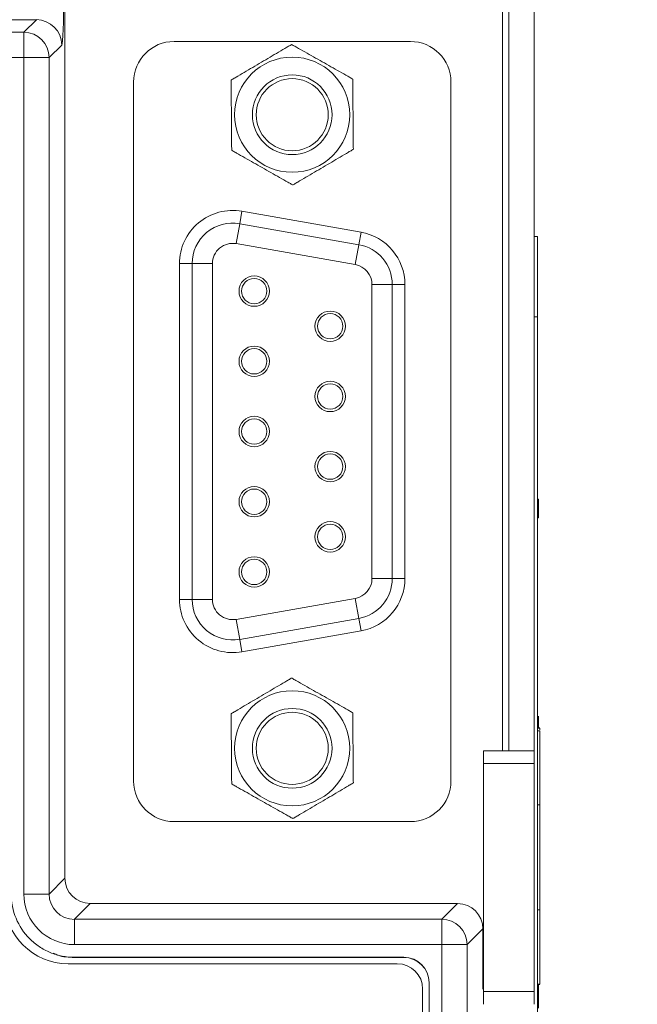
# Model space of a CAD drawing. Header units: millimetres. Extents: x 10 to 277, y 8 to 208.
# Tile 58 of 61: x 94 to 106, y 152 to 171. Entities that reach past the tile are written whole.
import ezdxf

# ---------------------------------------------------------------- set-up
doc = ezdxf.new("R2010")
doc.units = ezdxf.units.MM
doc.styles.add('SLDTEXTSTYLE0', font='TXT', dxfattribs={"width": 0.75})
doc.dimstyles.new('SLDDIMSTYLE0', dxfattribs={"dimtxt": 2.116667, "dimasz": 3, "dimexe": 0, "dimexo": 0.0625, "dimgap": 0.529167, "dimtad": 0, "dimtih": 1, "dimtoh": 1, "dimdec": 1, "dimlfac": 2, "dimrnd": 1e-09, "dimzin": 12, "dimdsep": 46, "dimtxsty": 'SLDTEXTSTYLE0', "dimsah": 1, "dimcen": 0.09, "dimadec": 0, "dimazin": 0, "dimtfac": 1, "dimtdec": 1, "dimtofl": 0, "dimtmove": 0, "dimatfit": 3, "dimfxl": 1, "dimtolj": 1, "dimtzin": 12, "dimarcsym": 0})

# ---------------------------------------------------------------- blocks, each defined once
blk = doc.blocks.new('*D8')
at = {"color": 7, "linetype": 'Continuous', "lineweight": 0}
for p, q in [((106.453, 185.781), (128.117, 185.781)), ((126.617, 185.781), (126.617, 155.145)), ((126.542, 154.893), (126.542, 152.035)), ((126.542, 154.893), (126.971, 154.893)), ((133.727, 154.893), (133.298, 154.893)), ((133.727, 154.893), (133.727, 152.035)), ((126.542, 152.035), (126.971, 152.035)), ((133.727, 152.035), (133.298, 152.035)), ((126.617, 123.081), (126.617, 151.783)), ((106.453, 123.081), (128.117, 123.081))]:
    blk.add_line(p, q, dxfattribs=at)
for points in [[(126.617, 185.781), (126.109, 182.781), (127.125, 182.781)], [(126.617, 123.081), (127.125, 126.081), (126.109, 126.081)]]:
    blk.add_solid(points, dxfattribs=at)
at = {"color": 7, "linetype": 'Continuous', "lineweight": 0, "char_height": 2.1167, "attachment_point": 1, "style": 'SLDTEXTSTYLE0'}
for s, insert in [('125.4', (118.649, 154.511)), ('4.94', (127.4, 154.511))]:
    blk.add_mtext(s, dxfattribs=dict(at, insert=insert))

msp = doc.modelspace()

# ---------------------------------------------------------------- linework, layer by layer
at = {"color": 7, "linetype": 'Continuous', "lineweight": 15}
for p, q in [((103.828, 156.931), (103.828, 180.881)), ((103.953, 180.881), (103.953, 156.931)), ((104.453, 180.881), (104.453, 156.931)), ((95.192, 179.92), (95.192, 171.055)), ((94.628, 171.355), (78.753, 171.355)), ((94.381, 171.108), (94.628, 171.355)), ((79.001, 171.108), (94.381, 171.108)), ((94.381, 170.608), (94.381, 171.108)), ((95.192, 154.419), (95.192, 171.055)), ((95.128, 170.856), (94.88, 170.608)), ((102.011, 170.926), (97.346, 170.926)), ((99.666, 170.867), (99.666, 170.867)), ((99.666, 170.867), (99.666, 170.867)), ((94.381, 170.608), (79.001, 170.608)), ((94.381, 154.107), (94.381, 170.608)), ((94.381, 170.608), (94.88, 170.608)), ((94.88, 170.608), (94.88, 154.107)), ((98.472, 170.164), (98.472, 170.164)), ((98.472, 170.164), (98.472, 170.164)), ((98.472, 170.164), (98.472, 170.164)), ((100.873, 170.184), (100.873, 170.184)), ((100.873, 170.184), (100.873, 170.184)), ((96.546, 170.126), (96.546, 156.336)), ((102.811, 156.336), (102.811, 170.126)), ((98.484, 168.777), (98.484, 168.778)), ((98.484, 168.777), (98.484, 168.778)), ((100.885, 168.798), (100.885, 168.798)), ((100.885, 168.798), (100.885, 168.798)), ((99.69, 168.095), (99.69, 168.095)), ((99.69, 168.095), (99.69, 168.095)), ((99.69, 168.095), (99.69, 168.095)), ((98.642, 167.331), (98.686, 167.577)), ((98.686, 167.577), (101.036, 167.163)), ((98.642, 167.331), (98.573, 166.937)), ((98.642, 167.331), (100.992, 166.917)), ((100.992, 166.917), (101.036, 167.163)), ((104.517, 167.081), (104.453, 167.081)), ((104.517, 167.081), (104.517, 165.493)), ((100.923, 166.523), (98.573, 166.937)), ((100.923, 166.523), (100.992, 166.917)), ((97.453, 166.543), (97.703, 166.543)), ((97.453, 159.919), (97.453, 166.543)), ((97.703, 166.543), (98.103, 166.543)), ((97.703, 159.919), (97.703, 166.543)), ((98.103, 166.543), (98.103, 159.919)), ((104.522, 166.33), (104.517, 166.33)), ((104.522, 166.33), (104.522, 166.131)), ((101.253, 166.129), (101.653, 166.129)), ((101.253, 160.333), (101.253, 166.129)), ((101.653, 166.129), (101.653, 160.333)), ((101.653, 166.129), (101.903, 166.129)), ((101.903, 166.129), (101.903, 160.333)), ((104.522, 166.131), (104.517, 166.131)), ((104.522, 166.13), (104.517, 166.13)), ((104.522, 165.931), (104.522, 166.13)), ((104.522, 165.931), (104.517, 165.931)), ((104.522, 165.93), (104.517, 165.93)), ((104.522, 165.93), (104.522, 165.731)), ((104.522, 165.731), (104.517, 165.731)), ((104.522, 165.73), (104.517, 165.73)), ((104.522, 165.531), (104.522, 165.73)), ((104.522, 165.531), (104.517, 165.531)), ((104.522, 165.53), (104.517, 165.53)), ((104.522, 165.53), (104.522, 165.331)), ((104.517, 165.493), (104.453, 165.493)), ((104.517, 165.493), (104.517, 143.268)), ((104.522, 165.331), (104.517, 165.331)), ((104.522, 165.33), (104.517, 165.33)), ((104.522, 165.131), (104.522, 165.33)), ((104.522, 165.131), (104.517, 165.131)), ((104.522, 165.13), (104.517, 165.13)), ((104.522, 165.13), (104.522, 164.931)), ((104.522, 164.931), (104.517, 164.931)), ((104.522, 164.93), (104.517, 164.93)), ((104.522, 164.731), (104.522, 164.93)), ((104.522, 164.731), (104.517, 164.731)), ((104.522, 164.73), (104.517, 164.73)), ((104.522, 164.73), (104.522, 164.531)), ((104.522, 164.531), (104.517, 164.531)), ((104.522, 164.53), (104.517, 164.53)), ((104.522, 164.331), (104.522, 164.53)), ((104.522, 164.331), (104.517, 164.331)), ((104.522, 164.33), (104.517, 164.33)), ((104.522, 164.33), (104.522, 164.131)), ((104.522, 164.131), (104.517, 164.131)), ((104.522, 164.13), (104.517, 164.13)), ((104.522, 163.931), (104.522, 164.13)), ((104.522, 163.931), (104.517, 163.931)), ((104.522, 163.93), (104.517, 163.93)), ((104.522, 163.93), (104.522, 163.731)), ((104.522, 163.731), (104.517, 163.731)), ((104.522, 163.73), (104.517, 163.73)), ((104.522, 163.531), (104.522, 163.73)), ((104.522, 163.531), (104.517, 163.531)), ((104.522, 163.53), (104.517, 163.53)), ((104.522, 163.53), (104.522, 163.331)), ((104.522, 163.331), (104.517, 163.331)), ((104.522, 163.33), (104.517, 163.33)), ((104.522, 163.131), (104.522, 163.33)), ((104.522, 163.131), (104.517, 163.131)), ((104.522, 163.13), (104.517, 163.13)), ((104.522, 163.13), (104.522, 162.931)), ((104.522, 162.931), (104.517, 162.931)), ((104.522, 162.93), (104.517, 162.93)), ((104.522, 162.731), (104.522, 162.93)), ((104.522, 162.731), (104.517, 162.731)), ((104.522, 162.73), (104.517, 162.73)), ((104.522, 162.73), (104.522, 162.531)), ((104.522, 162.531), (104.517, 162.531)), ((104.522, 162.53), (104.517, 162.53)), ((104.522, 162.331), (104.522, 162.53)), ((104.522, 162.331), (104.517, 162.331)), ((104.522, 162.33), (104.517, 162.33)), ((104.522, 162.33), (104.522, 162.131)), ((104.522, 162.131), (104.517, 162.131)), ((104.522, 162.13), (104.517, 162.13)), ((104.522, 161.931), (104.522, 162.13)), ((104.522, 161.931), (104.517, 161.931)), ((104.542, 161.895), (104.517, 161.895)), ((104.542, 161.658), (104.542, 161.895)), ((104.542, 161.658), (104.517, 161.658)), ((104.542, 161.53), (104.542, 161.658)), ((104.522, 161.606), (104.522, 160.579)), ((104.542, 161.53), (104.522, 161.53)), ((104.522, 160.559), (104.517, 160.559)), ((104.522, 160.465), (104.517, 160.465)), ((104.522, 160.559), (104.522, 160.465)), ((104.522, 160.465), (104.522, 159.749)), ((101.253, 160.333), (101.653, 160.333)), ((101.653, 160.333), (101.903, 160.333)), ((97.453, 159.919), (97.703, 159.919)), ((97.703, 159.919), (98.103, 159.919)), ((98.573, 159.525), (100.923, 159.939)), ((100.923, 159.939), (100.992, 159.545)), ((104.522, 159.763), (104.522, 159.425)), ((98.642, 159.131), (98.573, 159.525)), ((100.992, 159.545), (98.642, 159.131)), ((101.036, 159.299), (100.992, 159.545)), ((101.036, 159.299), (98.686, 158.885)), ((104.522, 159.425), (104.517, 159.425)), ((104.522, 159.331), (104.517, 159.331)), ((104.522, 159.425), (104.522, 159.331)), ((104.522, 159.331), (104.522, 158.615)), ((98.686, 158.885), (98.642, 159.131)), ((104.522, 158.615), (104.522, 157.556)), ((99.666, 158.367), (99.666, 158.367)), ((99.666, 158.367), (99.666, 158.367)), ((98.472, 157.664), (98.472, 157.664)), ((98.472, 157.664), (98.472, 157.664)), ((98.472, 157.664), (98.472, 157.664)), ((100.873, 157.684), (100.873, 157.684)), ((100.873, 157.684), (100.873, 157.684)), ((104.542, 157.615), (104.542, 157.383)), ((104.517, 157.329), (104.567, 157.329)), ((104.567, 157.329), (104.567, 155.865)), ((104.453, 156.931), (103.453, 156.931)), ((104.453, 156.681), (103.453, 156.681)), ((103.453, 156.681), (103.453, 152.181)), ((104.453, 156.681), (104.453, 152.181)), ((98.484, 156.277), (98.484, 156.278)), ((98.484, 156.277), (98.484, 156.278)), ((100.885, 156.298), (100.885, 156.298)), ((100.885, 156.298), (100.885, 156.298)), ((104.517, 155.865), (104.567, 155.865)), ((104.567, 155.865), (104.567, 153.794)), ((99.69, 155.595), (99.69, 155.595)), ((99.69, 155.595), (99.69, 155.595)), ((99.69, 155.595), (99.69, 155.595)), ((97.346, 155.536), (102.011, 155.536)), ((94.88, 154.107), (95.192, 154.419)), ((94.381, 154.107), (94.88, 154.107)), ((95.692, 153.92), (95.38, 153.608)), ((102.943, 153.92), (95.692, 153.92)), ((102.631, 153.608), (102.943, 153.92)), ((104.517, 153.794), (104.567, 153.794)), ((104.567, 153.794), (104.567, 152.329)), ((95.38, 153.108), (95.38, 153.608)), ((95.38, 153.608), (102.631, 153.608)), ((102.631, 153.108), (102.631, 153.608)), ((103.442, 153.42), (103.13, 153.108)), ((103.442, 153.42), (103.442, 152.228)), ((102.631, 153.108), (95.38, 153.108)), ((102.631, 137.753), (102.631, 153.108)), ((102.631, 153.108), (103.13, 153.108)), ((103.13, 153.108), (103.13, 137.753)), ((95.253, 152.731), (101.753, 152.731)), ((101.881, 152.858), (95.38, 152.858)), ((95.38, 152.856), (95.38, 152.858)), ((101.879, 152.856), (95.38, 152.856)), ((101.879, 152.856), (101.881, 152.858)), ((102.381, 152.358), (102.379, 152.356)), ((102.379, 138.505), (102.379, 152.356)), ((102.381, 138.503), (102.381, 152.358)), ((104.517, 152.329), (104.567, 152.329)), ((104.517, 152.322), (104.567, 152.322)), ((102.253, 152.231), (102.253, 138.631)), ((103.453, 152.181), (104.453, 152.181)), ((104.542, 152.203), (104.517, 152.203)), ((104.542, 152.055), (104.517, 152.055)), ((104.542, 151.855), (104.542, 152.055))]:
    msp.add_line(p, q, dxfattribs=at)
at = {"color": 7, "linetype": 'Continuous', "lineweight": 0}
for p, q in [((95.253, 152.731), (101.753, 152.731)), ((102.253, 152.231), (102.253, 138.631))]:
    msp.add_line(p, q, dxfattribs=at)
at = {"color": 7, "linetype": 'Continuous', "lineweight": 0, "flags": 128}
for points in [[(95.253, 152.731), (95.253, 152.731)], [(101.753, 152.731), (101.753, 152.731)], [(102.253, 152.231), (102.253, 152.231)]]:
    msp.add_lwpolyline(points, dxfattribs=at)
at = {"color": 7, "linetype": 'Continuous', "lineweight": 15}
for centre, radius in [((99.678, 169.481), 1.136), ((99.678, 169.481), 0.786), ((99.678, 169.481), 0.711), ((98.928, 166.001), 0.3), ((98.928, 166.001), 0.25), ((100.428, 165.308), 0.3), ((100.428, 165.308), 0.25), ((98.928, 164.616), 0.3), ((98.928, 164.616), 0.25), ((100.428, 163.923), 0.3), ((100.428, 163.923), 0.25), ((98.928, 163.231), 0.3), ((98.928, 163.231), 0.25), ((100.428, 162.538), 0.3), ((100.428, 162.538), 0.25), ((98.928, 161.846), 0.3), ((98.928, 161.846), 0.25), ((100.428, 161.153), 0.3), ((100.428, 161.153), 0.25), ((98.928, 160.461), 0.3), ((98.928, 160.461), 0.25), ((99.678, 156.981), 1.136), ((99.678, 156.981), 0.786), ((99.678, 156.981), 0.711)]:
    msp.add_circle(centre, radius, dxfattribs=at)
for centre, radius, start, end in [((94.627, 170.855), 0.501, 0.1276, 89.8724), ((94.38, 170.607), 0.501, 0.1276, 89.8724), ((97.346, 170.126), 0.8, 90, 180), ((102.011, 170.126), 0.8, 0, 90), ((98.503, 166.543), 1.05, 80, 180), ((98.503, 166.543), 0.8, 80, 180), ((100.853, 166.129), 1.05, 0, 80), ((98.503, 166.543), 0.4, 80, 180), ((100.853, 166.129), 0.8, 360, 80), ((100.853, 166.129), 0.4, 0, 80), ((100.853, 160.333), 0.4, 280, 0), ((100.853, 160.333), 0.8, 280, 0), ((100.853, 160.333), 1.05, 280, 0), ((98.503, 159.919), 1.05, 180, 280), ((98.503, 159.919), 0.8, 180, 280), ((98.503, 159.919), 0.4, 180, 280), ((97.346, 156.336), 0.8, 180, 270), ((102.011, 156.336), 0.8, 270, 0), ((95.253, 153.981), 1.25, 180, 270), ((102.63, 153.107), 0.501, 0.1276, 89.8724), ((101.753, 152.231), 0.5, 0, 90)]:
    msp.add_arc(centre, radius, start, end, dxfattribs=at)
at = {"color": 7, "linetype": 'Continuous', "lineweight": 0}
for centre, radius, start, end in [((95.253, 153.981), 1.25, 180, 270), ((101.753, 152.231), 0.5, 0, 90)]:
    msp.add_arc(centre, radius, start, end, dxfattribs=at)
at = {"color": 7, "linetype": 'Continuous', "lineweight": 15}
for centre, major_axis, ratio, start_param, end_param in [((95.126, 171.855), (0, 1), 0.043661, 3.185226, 4.712389), ((95.693, 154.42), (-0.354, -0.354), 0.998099, 5.498738, 7.067632), ((95.382, 154.109), (-0.708, -0.708), 0.998099, 5.498738, 7.067632), ((95.382, 154.109), (0.356, 0.356), 0.994323, 2.357146, 3.926039), ((102.942, 153.419), (0.354, 0.354), 0.998099, 5.498738, 7.067632), ((101.879, 152.356), (-0.354, -0.354), 0.999695, 2.356347, 3.926839), ((101.881, 152.358), (-0.354, -0.354), 0.999695, 2.356347, 3.926839)]:
    msp.add_ellipse(centre, major_axis=major_axis, ratio=ratio, start_param=start_param, end_param=end_param, dxfattribs=at)
for points, knots in [([(98.472, 170.164), (98.472, 170.164), (98.484, 170.171), (98.521, 170.192), (98.544, 170.206), (98.619, 170.25), (98.675, 170.283), (98.786, 170.349), (98.843, 170.382), (98.956, 170.449), (99.013, 170.482), (99.127, 170.549), (99.183, 170.583), (99.297, 170.649), (99.354, 170.683), (99.465, 170.748), (99.52, 170.781), (99.595, 170.825), (99.618, 170.839), (99.654, 170.86), (99.666, 170.867), (99.666, 170.867)], [0, 0, 0, 0, 0.0625, 0.0625, 0.125, 0.125, 0.25, 0.25, 0.375, 0.375, 0.5, 0.5, 0.625, 0.625, 0.75, 0.75, 0.875, 0.875, 0.9375, 0.9375, 1, 1, 1, 1]), ([(99.666, 170.867), (99.666, 170.867), (99.679, 170.86), (99.716, 170.839), (99.74, 170.826), (99.815, 170.783), (99.872, 170.751), (99.984, 170.687), (100.041, 170.655), (100.155, 170.59), (100.213, 170.558), (100.328, 170.493), (100.385, 170.46), (100.5, 170.396), (100.557, 170.363), (100.669, 170.3), (100.725, 170.268), (100.801, 170.225), (100.824, 170.212), (100.861, 170.191), (100.873, 170.184), (100.873, 170.184)], [0, 0, 0, 0, 0.0625, 0.0625, 0.125, 0.125, 0.25, 0.25, 0.375, 0.375, 0.5, 0.5, 0.625, 0.625, 0.75, 0.75, 0.875, 0.875, 0.9375, 0.9375, 1, 1, 1, 1]), ([(98.484, 168.778), (98.484, 168.778), (98.484, 168.792), (98.483, 168.834), (98.483, 168.862), (98.482, 168.948), (98.482, 169.013), (98.481, 169.143), (98.48, 169.208), (98.479, 169.339), (98.478, 169.405), (98.477, 169.537), (98.477, 169.603), (98.476, 169.735), (98.475, 169.801), (98.474, 169.93), (98.473, 169.994), (98.473, 170.081), (98.472, 170.108), (98.472, 170.15), (98.472, 170.164), (98.472, 170.164)], [0, 0, 0, 0, 0.0625, 0.0625, 0.125, 0.125, 0.25, 0.25, 0.375, 0.375, 0.5, 0.5, 0.625, 0.625, 0.75, 0.75, 0.875, 0.875, 0.9375, 0.9375, 1, 1, 1, 1]), ([(100.873, 170.184), (100.873, 170.184), (100.873, 170.17), (100.873, 170.128), (100.874, 170.1), (100.874, 170.014), (100.875, 169.948), (100.876, 169.819), (100.877, 169.754), (100.878, 169.622), (100.878, 169.556), (100.879, 169.425), (100.88, 169.359), (100.881, 169.227), (100.882, 169.161), (100.883, 169.032), (100.883, 168.968), (100.884, 168.881), (100.884, 168.854), (100.885, 168.812), (100.885, 168.798), (100.885, 168.798)], [0, 0, 0, 0, 0.0625, 0.0625, 0.125, 0.125, 0.25, 0.25, 0.375, 0.375, 0.5, 0.5, 0.625, 0.625, 0.75, 0.75, 0.875, 0.875, 0.9375, 0.9375, 1, 1, 1, 1]), ([(99.69, 168.095), (99.69, 168.095), (99.678, 168.102), (99.641, 168.123), (99.617, 168.136), (99.542, 168.179), (99.485, 168.211), (99.373, 168.275), (99.316, 168.307), (99.201, 168.371), (99.144, 168.404), (99.029, 168.469), (98.972, 168.501), (98.857, 168.566), (98.8, 168.599), (98.687, 168.662), (98.631, 168.694), (98.556, 168.737), (98.533, 168.75), (98.496, 168.77), (98.484, 168.777), (98.484, 168.777)], [0, 0, 0, 0, 0.0625, 0.0625, 0.125, 0.125, 0.25, 0.25, 0.375, 0.375, 0.5, 0.5, 0.625, 0.625, 0.75, 0.75, 0.875, 0.875, 0.9375, 0.9375, 1, 1, 1, 1]), ([(100.885, 168.798), (100.885, 168.798), (100.872, 168.791), (100.836, 168.769), (100.812, 168.756), (100.738, 168.712), (100.681, 168.678), (100.57, 168.613), (100.514, 168.58), (100.401, 168.513), (100.344, 168.48), (100.23, 168.413), (100.173, 168.379), (100.06, 168.312), (100.003, 168.279), (99.892, 168.213), (99.836, 168.181), (99.762, 168.137), (99.739, 168.123), (99.702, 168.102), (99.69, 168.095), (99.69, 168.095)], [0, 0, 0, 0, 0.0625, 0.0625, 0.125, 0.125, 0.25, 0.25, 0.375, 0.375, 0.5, 0.5, 0.625, 0.625, 0.75, 0.75, 0.875, 0.875, 0.9375, 0.9375, 1, 1, 1, 1]), ([(98.472, 157.664), (98.472, 157.664), (98.484, 157.671), (98.521, 157.692), (98.544, 157.706), (98.619, 157.75), (98.675, 157.783), (98.786, 157.849), (98.843, 157.882), (98.956, 157.949), (99.013, 157.982), (99.127, 158.049), (99.183, 158.083), (99.297, 158.149), (99.354, 158.183), (99.465, 158.248), (99.52, 158.281), (99.595, 158.325), (99.618, 158.339), (99.654, 158.36), (99.666, 158.367), (99.666, 158.367)], [0, 0, 0, 0, 0.0625, 0.0625, 0.125, 0.125, 0.25, 0.25, 0.375, 0.375, 0.5, 0.5, 0.625, 0.625, 0.75, 0.75, 0.875, 0.875, 0.9375, 0.9375, 1, 1, 1, 1]), ([(99.666, 158.367), (99.666, 158.367), (99.679, 158.36), (99.716, 158.339), (99.74, 158.326), (99.815, 158.283), (99.872, 158.251), (99.984, 158.187), (100.041, 158.155), (100.155, 158.09), (100.213, 158.058), (100.328, 157.993), (100.385, 157.96), (100.5, 157.896), (100.557, 157.863), (100.669, 157.8), (100.725, 157.768), (100.801, 157.725), (100.824, 157.712), (100.861, 157.691), (100.873, 157.684), (100.873, 157.684)], [0, 0, 0, 0, 0.0625, 0.0625, 0.125, 0.125, 0.25, 0.25, 0.375, 0.375, 0.5, 0.5, 0.625, 0.625, 0.75, 0.75, 0.875, 0.875, 0.9375, 0.9375, 1, 1, 1, 1]), ([(98.484, 156.278), (98.484, 156.278), (98.484, 156.292), (98.483, 156.334), (98.483, 156.362), (98.482, 156.448), (98.482, 156.513), (98.481, 156.643), (98.48, 156.708), (98.479, 156.839), (98.478, 156.905), (98.477, 157.037), (98.477, 157.103), (98.476, 157.235), (98.475, 157.301), (98.474, 157.43), (98.473, 157.494), (98.473, 157.581), (98.472, 157.608), (98.472, 157.65), (98.472, 157.664), (98.472, 157.664)], [0, 0, 0, 0, 0.0625, 0.0625, 0.125, 0.125, 0.25, 0.25, 0.375, 0.375, 0.5, 0.5, 0.625, 0.625, 0.75, 0.75, 0.875, 0.875, 0.9375, 0.9375, 1, 1, 1, 1]), ([(100.873, 157.684), (100.873, 157.684), (100.873, 157.67), (100.873, 157.628), (100.874, 157.6), (100.874, 157.514), (100.875, 157.448), (100.876, 157.319), (100.877, 157.254), (100.878, 157.122), (100.878, 157.056), (100.879, 156.925), (100.88, 156.859), (100.881, 156.727), (100.882, 156.661), (100.883, 156.532), (100.883, 156.468), (100.884, 156.381), (100.884, 156.354), (100.885, 156.312), (100.885, 156.298), (100.885, 156.298)], [0, 0, 0, 0, 0.0625, 0.0625, 0.125, 0.125, 0.25, 0.25, 0.375, 0.375, 0.5, 0.5, 0.625, 0.625, 0.75, 0.75, 0.875, 0.875, 0.9375, 0.9375, 1, 1, 1, 1]), ([(104.567, 157.376), (104.567, 157.376), (104.567, 157.377), (104.567, 157.371), (104.567, 157.362), (104.567, 157.348), (104.567, 157.343)], [0, 0, 0, 0, 0.234861, 0.6069, 0.869525, 1, 1, 1, 1]), ([(103.453, 156.931), (103.453, 156.931), (103.453, 156.904), (103.453, 156.811), (103.453, 156.746), (103.453, 156.681)], [0, 0, 0, 0, 0.5, 0.5, 1, 1, 1, 1]), ([(104.453, 156.681), (104.453, 156.746), (104.453, 156.811), (104.453, 156.904), (104.453, 156.931), (104.453, 156.931)], [0, 0, 0, 0, 0.5, 0.5, 1, 1, 1, 1]), ([(99.69, 155.595), (99.69, 155.595), (99.678, 155.602), (99.641, 155.623), (99.617, 155.636), (99.542, 155.679), (99.485, 155.711), (99.373, 155.775), (99.316, 155.807), (99.201, 155.871), (99.144, 155.904), (99.029, 155.969), (98.972, 156.001), (98.857, 156.066), (98.8, 156.099), (98.687, 156.162), (98.631, 156.194), (98.556, 156.237), (98.533, 156.25), (98.496, 156.27), (98.484, 156.277), (98.484, 156.277)], [0, 0, 0, 0, 0.0625, 0.0625, 0.125, 0.125, 0.25, 0.25, 0.375, 0.375, 0.5, 0.5, 0.625, 0.625, 0.75, 0.75, 0.875, 0.875, 0.9375, 0.9375, 1, 1, 1, 1]), ([(100.885, 156.298), (100.885, 156.298), (100.872, 156.291), (100.836, 156.269), (100.812, 156.256), (100.738, 156.212), (100.681, 156.178), (100.57, 156.113), (100.514, 156.08), (100.401, 156.013), (100.344, 155.98), (100.23, 155.913), (100.173, 155.879), (100.06, 155.812), (100.003, 155.779), (99.892, 155.713), (99.836, 155.681), (99.762, 155.637), (99.739, 155.623), (99.702, 155.602), (99.69, 155.595), (99.69, 155.595)], [0, 0, 0, 0, 0.0625, 0.0625, 0.125, 0.125, 0.25, 0.25, 0.375, 0.375, 0.5, 0.5, 0.625, 0.625, 0.75, 0.75, 0.875, 0.875, 0.9375, 0.9375, 1, 1, 1, 1]), ([(94.131, 154.107), (94.131, 153.944), (94.164, 153.779), (94.289, 153.478), (94.382, 153.339), (94.554, 153.167), (94.618, 153.114), (94.754, 153.023), (94.826, 152.985), (94.977, 152.922), (95.056, 152.898), (95.216, 152.866), (95.297, 152.858), (95.38, 152.858)], [0, 0, 0, 0, 0.25, 0.25, 0.5, 0.5, 0.625, 0.625, 0.75, 0.75, 0.875, 0.875, 1, 1, 1, 1]), ([(95.38, 152.856), (95.268, 152.859), (95.122, 152.862), (94.994, 152.926), (94.964, 152.941)], [0, 0, 0, 0, 0.763139, 1, 1, 1, 1]), ([(104.542, 152.203), (104.542, 152.208), (104.542, 152.216), (104.542, 152.229), (104.542, 152.241), (104.542, 152.252), (104.542, 152.263), (104.542, 152.273), (104.542, 152.283), (104.542, 152.292), (104.542, 152.301), (104.542, 152.308), (104.542, 152.314), (104.542, 152.319), (104.542, 152.323), (104.542, 152.326), (104.542, 152.328), (104.542, 152.328), (104.542, 152.328)], [0, 0, 0, 0, 0.0566966, 0.1125295, 0.168226, 0.2244538, 0.2809393, 0.3384914, 0.3974602, 0.4585745, 0.5204307, 0.5829331, 0.6466316, 0.7122138, 0.7798242, 0.8500658, 0.923377, 1, 1, 1, 1]), ([(103.453, 152.181), (103.453, 152.115), (103.453, 152.05), (103.453, 151.958), (103.453, 151.931), (103.453, 151.931)], [0, 0, 0, 0, 0.5, 0.5, 1, 1, 1, 1]), ([(104.453, 151.931), (104.453, 151.931), (104.453, 151.958), (104.453, 152.05), (104.453, 152.115), (104.453, 152.181)], [0, 0, 0, 0, 0.5, 0.5, 1, 1, 1, 1]), ([(104.542, 152.055), (104.542, 152.064), (104.542, 152.081), (104.542, 152.106), (104.542, 152.128), (104.542, 152.148), (104.542, 152.165), (104.542, 152.18), (104.542, 152.193), (104.542, 152.2), (104.542, 152.203)], [0, 0, 0, 0, 0.182561, 0.349169, 0.498162, 0.631255, 0.747721, 0.848429, 0.931835, 1, 1, 1, 1])]:
    msp.add_open_spline(points, degree=3, knots=knots, dxfattribs=at)
for points in [[(104.522, 161.606), (104.517, 161.606)], [(104.517, 159.749), (104.522, 159.749)], [(104.517, 158.615), (104.522, 158.615)], [(104.517, 157.556), (104.522, 157.556)], [(104.567, 157.383), (104.517, 157.383)], [(104.567, 157.377), (104.517, 157.377)]]:
    msp.add_open_spline(points, degree=1, dxfattribs=at)

# ---------------------------------------------------------------- dimensions: what is measured, and where the dimension line sits
at = {"color": 7, "linetype": 'Continuous', "lineweight": 0}
dim = msp.add_linear_dim(base=(126.617, 123.081), p1=(104.453, 185.781), p2=(104.453, 123.081), angle=90, dimstyle='SLDDIMSTYLE0', dxfattribs=at)
dim.commit()
dim.dimension.update_dxf_attribs({"geometry": '*D8', "text_midpoint": (126.617, 153.464), "dimtype": 160})

doc.saveas('drawing.dxf')
